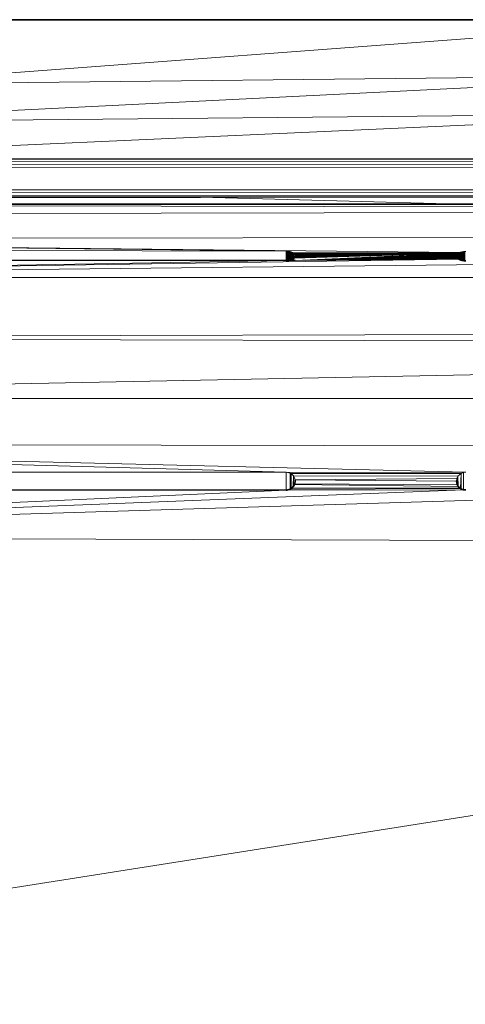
# Model space of a CAD drawing. Header units: inches. Extents: x 1 to 102, y 1 to 36.
# Tile 28 of 59: x 60.76 to 63.18, y 30.26 to 35.61. Entities that reach past the tile are written whole.
import ezdxf

# ---------------------------------------------------------------- set-up
doc = ezdxf.new("R2010")
doc.units = ezdxf.units.IN
doc.header["$MEASUREMENT"] = 0
doc.layers.add('Default', color=7, linetype='Continuous')

msp = doc.modelspace()

# ---------------------------------------------------------------- linework, layer by layer
at = {"layer": 'Default', "color": 251, "lineweight": 0, "true_color": 0x515151, "transparency": 33554687}
for p, q in [((64.5638, 35.6092), (59.8968, 35.2586)), ((60.6973, 35.6092), (64.5638, 35.6092)), ((63.1544, 34.607), (58.5923, 34.6065)), ((59.1101, 34.6435), (61.745, 34.6456)), ((61.745, 34.6456), (63.1544, 34.607))]:
    msp.add_line(p, q, dxfattribs=at).dxf.unprotected_set("ltscale", 0)
at = {"layer": 'Default', "color": 251, "lineweight": 0, "true_color": 0x4f4f4f, "transparency": 33554687}
for p, q in [((59.8968, 35.2586), (64.5638, 35.6092)), ((64.5638, 35.309), (59.8968, 35.2586))]:
    msp.add_line(p, q, dxfattribs=at).dxf.unprotected_set("ltscale", 0)
at = {"layer": 'Default', "color": 7, "lineweight": 35, "ltscale": 5.410699, "transparency": 33554687}
for p, q in [((64.5638, 35.6092), (60.6973, 35.6092)), ((58.5923, 34.6065), (63.1544, 34.607)), ((59.1101, 34.6435), (61.745, 34.6456)), ((61.745, 34.6456), (63.7149, 34.6472)), ((63.1544, 34.607), (63.1682, 34.6066)), ((63.1682, 34.6066), (63.7192, 34.6066)), ((62.2087, 34.3004), (60.3087, 34.3036)), ((62.2087, 34.3004), (62.2136, 34.3004)), ((62.2152, 34.3006), (62.2136, 34.3004)), ((62.2152, 34.3006), (62.2168, 34.3006)), ((62.2303, 34.3029), (62.2168, 34.3007)), ((62.2184, 34.3008), (62.2168, 34.3006)), ((62.2204, 34.3004), (62.2184, 34.3008)), ((62.2215, 34.3012), (62.2204, 34.3004)), ((62.223, 34.3014), (62.2215, 34.3012)), ((62.226, 34.302), (62.223, 34.3014)), ((62.2274, 34.3023), (62.226, 34.302)), ((62.2303, 34.3029), (62.2274, 34.3023)), ((62.2324, 34.3034), (62.2303, 34.3029)), ((62.2324, 34.3034), (62.2344, 34.304)), ((62.2357, 34.3044), (62.2344, 34.304)), ((62.2382, 34.3053), (62.2357, 34.3044)), ((62.2394, 34.3058), (62.2382, 34.3053)), ((62.2418, 34.3068), (62.2394, 34.3058)), ((62.2429, 34.3073), (62.2418, 34.3068)), ((62.2451, 34.3085), (62.2429, 34.3073)), ((62.2461, 34.3091), (62.2451, 34.3085)), ((62.2481, 34.3103), (62.2461, 34.3091)), ((62.2495, 34.3112), (62.2481, 34.3103)), ((62.2495, 34.3112), (62.2508, 34.3122)), ((62.2531, 34.3142), (62.2508, 34.3122)), ((62.255, 34.3165), (62.2531, 34.3142)), ((62.2566, 34.3187), (62.255, 34.3165)), ((62.2572, 34.3199), (62.2566, 34.3187)), ((62.2572, 34.3199), (62.2584, 34.3211)), ((62.2587, 34.3261), (62.2584, 34.3235)), ((62.2584, 34.3211), (62.2584, 34.3235)), ((63.1337, 34.3247), (63.1339, 34.3221)), ((63.1339, 34.3221), (63.1343, 34.3205)), ((63.1343, 34.3205), (63.1353, 34.318)), ((63.1353, 34.318), (63.1367, 34.3157)), ((63.1367, 34.3157), (63.1386, 34.3135)), ((63.1386, 34.3135), (63.1407, 34.3114)), ((63.1407, 34.3114), (63.1416, 34.3107)), ((63.1416, 34.3107), (63.1433, 34.3095)), ((63.1433, 34.3095), (63.1442, 34.3089)), ((63.1442, 34.3089), (63.1462, 34.3077)), ((63.1462, 34.3077), (63.1472, 34.3072)), ((63.1472, 34.3072), (63.1494, 34.3061)), ((63.1494, 34.3061), (63.1505, 34.3056)), ((63.1505, 34.3056), (63.1529, 34.3046)), ((63.1529, 34.3046), (63.1541, 34.3041)), ((63.1541, 34.3041), (63.1567, 34.3033)), ((63.1567, 34.3033), (63.158, 34.3029)), ((63.158, 34.3029), (63.1607, 34.3021)), ((63.1621, 34.3017), (63.1607, 34.3021)), ((63.1649, 34.3004), (63.1621, 34.3017)), ((63.1649, 34.3004), (63.1664, 34.3008)), ((63.1664, 34.3008), (63.1685, 34.3004)), ((63.1709, 34.3002), (63.1685, 34.3004)), ((63.174, 34.2998), (63.1709, 34.3002)), ((63.1755, 34.2996), (63.174, 34.2998)), ((63.1787, 34.2994), (63.1755, 34.2996)), ((63.1837, 34.2993), (63.1787, 34.2994)), ((62.2577, 33.1049), (62.2577, 33.1104)), ((62.2302, 33.0583), (62.2136, 33.0538)), ((62.2338, 33.0606), (62.2302, 33.0583)), ((62.2361, 33.0621), (62.2338, 33.0606)), ((62.2361, 33.0621), (62.2417, 33.0658)), ((62.2472, 33.0732), (62.2417, 33.0658)), ((62.249, 33.0757), (62.2472, 33.0732)), ((62.255, 33.0841), (62.249, 33.0757)), ((62.2566, 33.0884), (62.255, 33.0841)), ((62.2577, 33.1049), (62.2566, 33.0884)), ((63.1356, 33.0941), (63.1337, 33.1026)), ((63.136, 33.0926), (63.1356, 33.0941)), ((63.1391, 33.0815), (63.136, 33.0926)), ((63.1409, 33.0776), (63.1391, 33.0815)), ((63.1433, 33.0737), (63.1409, 33.0776)), ((63.1433, 33.0737), (63.1529, 33.0641)), ((63.1561, 33.0621), (63.1529, 33.0641)), ((63.158, 33.0609), (63.1561, 33.0621)), ((63.1607, 33.0592), (63.158, 33.0609)), ((63.1709, 33.0557), (63.1607, 33.0592)), ((63.174, 33.0547), (63.1709, 33.0557)), ((62.2087, 33.0536), (60.3087, 33.0552)), ((62.2136, 33.0538), (62.2087, 33.0536)), ((63.1837, 33.0546), (63.174, 33.0547))]:
    msp.add_line(p, q, dxfattribs=at)
at = {"layer": 'Default', "color": 251, "lineweight": 0, "true_color": 0x525252, "transparency": 33554687}
for p, q in [((64.5638, 35.309), (59.4966, 35.0535)), ((59.8968, 35.2586), (64.5638, 35.309)), ((64.5638, 35.0993), (59.106, 34.8533)), ((59.4966, 35.0535), (64.5638, 35.0993))]:
    msp.add_line(p, q, dxfattribs=at).dxf.unprotected_set("ltscale", 0)
at = {"layer": 'Default', "color": 251, "lineweight": 0, "true_color": 0x535353, "transparency": 33554687}
for p, q in [((59.4966, 35.0535), (64.5638, 35.309)), ((64.5638, 35.0993), (59.4966, 35.0535))]:
    msp.add_line(p, q, dxfattribs=at).dxf.unprotected_set("ltscale", 0)
at = {"layer": 'Default', "color": 7, "lineweight": 15, "ltscale": 5.410699, "transparency": 33554687}
for p, q in [((64.5638, 35.309), (59.8968, 35.2586)), ((59.4966, 35.0535), (64.5638, 35.0993)), ((64.5637, 34.8238), (59.0973, 34.8205)), ((64.5638, 34.8403), (59.0993, 34.8368)), ((64.5638, 34.8523), (59.1025, 34.8484)), ((64.5638, 34.8577), (59.106, 34.8533)), ((59.0968, 34.8037), (64.5637, 34.8068)), ((64.5632, 34.6865), (59.098, 34.6833)), ((64.5632, 34.6705), (59.0988, 34.6672)), ((64.5631, 34.6567), (59.1011, 34.6532)), ((70.7783, 34.575), (56.6966, 34.5498)), ((71.5573, 34.4375), (56.6966, 34.4168)), ((56.6966, 34.4168), (62.2087, 34.3521)), ((63.1505, 34.344), (56.6966, 34.4168)), ((60.3087, 34.3553), (62.2087, 34.3521)), ((62.2136, 34.3519), (62.2087, 34.3521)), ((62.2087, 34.3521), (62.2087, 34.3004)), ((62.2184, 34.3516), (62.2136, 34.3519)), ((62.2136, 34.3004), (62.2136, 34.3519)), ((62.223, 34.351), (62.2184, 34.3516)), ((62.2184, 34.3516), (62.2184, 34.3008)), ((62.2274, 34.3502), (62.223, 34.351)), ((62.223, 34.3014), (62.223, 34.351)), ((62.2317, 34.3491), (62.2274, 34.3502)), ((62.2274, 34.3502), (62.2274, 34.3023)), ((62.2357, 34.3479), (62.2317, 34.3491)), ((62.2324, 34.3034), (62.2317, 34.3491)), ((62.2394, 34.3465), (62.2357, 34.3479)), ((62.2357, 34.3479), (62.2357, 34.3044)), ((62.2429, 34.345), (62.2394, 34.3465)), ((62.2394, 34.3058), (62.2394, 34.3465)), ((62.2461, 34.3433), (62.2429, 34.345)), ((62.2429, 34.345), (62.2429, 34.3073)), ((62.249, 34.3414), (62.2461, 34.3433)), ((62.2461, 34.3433), (62.2461, 34.3091)), ((62.2461, 34.3433), (63.1472, 34.3423)), ((62.249, 34.3414), (63.1472, 34.3423)), ((62.249, 34.3392), (62.249, 34.3414)), ((62.2516, 34.3394), (62.249, 34.3392)), ((62.2516, 34.3394), (63.1472, 34.3423)), ((62.2516, 34.3394), (62.2538, 34.3373)), ((62.2531, 34.3142), (62.2516, 34.3394)), ((62.2531, 34.3142), (63.1442, 34.3405)), ((62.2538, 34.3373), (63.1472, 34.3423)), ((63.1442, 34.3405), (62.255, 34.3165)), ((62.2556, 34.3351), (63.1472, 34.3423)), ((62.257, 34.3328), (63.1472, 34.3423)), ((62.2577, 34.3187), (63.1442, 34.3405)), ((62.258, 34.3284), (63.1472, 34.3423)), ((63.1472, 34.3423), (62.258, 34.3303)), ((62.2584, 34.3235), (63.1472, 34.3423)), ((62.2584, 34.3003), (63.1442, 34.3405)), ((63.1442, 34.3405), (62.2584, 34.3211)), ((62.2584, 34.3013), (63.1442, 34.3405)), ((63.1472, 34.3423), (62.2587, 34.3261)), ((63.1442, 34.3405), (63.1416, 34.3386)), ((63.1472, 34.3423), (63.1442, 34.3405)), ((63.1442, 34.3405), (63.1442, 34.3089)), ((63.1505, 34.344), (63.1472, 34.3423)), ((63.1472, 34.3423), (63.1472, 34.3072)), ((63.1541, 34.3455), (63.1505, 34.344)), ((63.1505, 34.344), (63.1505, 34.3056)), ((63.158, 34.3468), (63.1541, 34.3455)), ((63.1541, 34.3455), (63.1541, 34.3041)), ((63.1621, 34.3479), (63.158, 34.3468)), ((63.158, 34.3468), (63.158, 34.3029)), ((63.1664, 34.3488), (63.1621, 34.3479)), ((63.1621, 34.3479), (63.1621, 34.3017)), ((63.1709, 34.3496), (63.1664, 34.3488)), ((63.1664, 34.3488), (63.1664, 34.3008)), ((63.1755, 34.3501), (63.1709, 34.3496)), ((63.1709, 34.3496), (63.1709, 34.3002)), ((63.1787, 34.3503), (63.1755, 34.3501)), ((63.1755, 34.3501), (63.1755, 34.2996)), ((63.1837, 34.3504), (63.1787, 34.3503)), ((63.1787, 34.3503), (63.1787, 34.2994)), ((56.6966, 34.209), (63.1442, 34.3089)), ((62.2087, 34.3004), (56.6966, 34.209)), ((62.2274, 34.3023), (62.2303, 34.3003)), ((62.2303, 34.3029), (62.2303, 34.3003)), ((62.2303, 34.3003), (62.2344, 34.3003)), ((62.2324, 34.3034), (62.2344, 34.3024)), ((62.2344, 34.304), (62.2382, 34.3015)), ((62.2344, 34.3024), (62.2344, 34.3003)), ((62.2344, 34.3024), (62.2382, 34.3003)), ((62.2344, 34.3003), (62.2382, 34.3003)), ((62.2382, 34.3053), (62.2382, 34.3015)), ((62.2382, 34.3015), (62.2418, 34.3017)), ((62.2382, 34.3015), (62.2382, 34.3003)), ((62.2382, 34.3003), (62.2418, 34.3003)), ((62.2394, 34.3058), (62.2418, 34.3043)), ((62.2418, 34.3043), (62.2418, 34.3017)), ((62.2451, 34.3018), (62.2418, 34.3043)), ((62.2418, 34.3017), (62.2451, 34.3018)), ((62.2418, 34.3017), (62.2418, 34.3003)), ((62.2418, 34.3003), (62.2451, 34.3003)), ((62.2451, 34.3045), (62.2451, 34.3018)), ((62.2451, 34.3018), (62.2481, 34.3019)), ((62.2451, 34.3003), (62.2481, 34.3019)), ((62.2451, 34.3018), (62.2451, 34.3003)), ((62.2451, 34.3003), (62.2481, 34.3003)), ((62.2481, 34.3046), (62.2481, 34.3019)), ((62.2481, 34.3019), (62.2508, 34.3032)), ((62.2481, 34.3019), (62.2508, 34.302)), ((62.2481, 34.3019), (62.2481, 34.3003)), ((62.2481, 34.3003), (62.2508, 34.3003)), ((62.249, 34.3392), (62.2495, 34.3112)), ((62.2508, 34.3032), (62.2508, 34.302)), ((62.2508, 34.3032), (62.2531, 34.3021)), ((62.2508, 34.302), (62.2508, 34.3003)), ((62.2508, 34.302), (62.2531, 34.3003)), ((62.2508, 34.3003), (62.2531, 34.3003)), ((62.255, 34.3165), (62.2531, 34.3142)), ((62.2531, 34.3021), (62.2531, 34.3049)), ((62.2531, 34.3049), (62.255, 34.3022)), ((62.2531, 34.3021), (62.255, 34.3022)), ((62.2531, 34.3003), (62.2531, 34.3021)), ((62.2531, 34.3003), (62.255, 34.3003)), ((62.2538, 34.3373), (62.2556, 34.3351)), ((62.2558, 34.3176), (62.255, 34.3165)), ((62.255, 34.3022), (62.255, 34.3003)), ((62.255, 34.3022), (62.2584, 34.3013)), ((62.255, 34.3003), (62.2584, 34.3013)), ((62.255, 34.3003), (62.2584, 34.3003)), ((62.2556, 34.3351), (62.257, 34.3328)), ((62.2556, 34.3351), (62.2556, 34.3332)), ((62.2556, 34.3332), (62.257, 34.331)), ((62.2556, 34.3332), (62.257, 34.3328)), ((62.2558, 34.3176), (62.2566, 34.3187)), ((62.2566, 34.3187), (62.2577, 34.3187)), ((62.257, 34.3328), (62.258, 34.3303)), ((62.257, 34.3328), (62.257, 34.331)), ((62.257, 34.331), (62.258, 34.3284)), ((62.258, 34.3221), (62.2572, 34.3199)), ((62.258, 34.3284), (62.258, 34.3303)), ((62.2587, 34.3261), (62.258, 34.3284)), ((62.2584, 34.3235), (62.258, 34.3221)), ((62.258, 34.3221), (62.2584, 34.3211)), ((62.2584, 34.3003), (63.1416, 34.3386)), ((62.2584, 34.3003), (63.1392, 34.3365)), ((62.2584, 34.3003), (63.1373, 34.3343)), ((63.1357, 34.3321), (62.2584, 34.3003)), ((62.2584, 34.3003), (63.1346, 34.3297)), ((63.1339, 34.3272), (62.2584, 34.3003)), ((62.2584, 34.3003), (63.1337, 34.3247)), ((63.1339, 34.3221), (62.2584, 34.3003)), ((62.2584, 34.3003), (63.1343, 34.3205)), ((62.2584, 34.3003), (63.1353, 34.318)), ((63.1367, 34.3157), (62.2584, 34.3003)), ((62.2584, 34.3003), (63.1386, 34.3135)), ((63.1407, 34.3114), (62.2584, 34.3003)), ((63.1416, 34.3107), (62.2584, 34.3003)), ((62.2584, 34.3003), (63.1442, 34.3089)), ((62.2584, 34.3051), (62.2584, 34.3013)), ((62.2584, 34.3013), (62.2584, 34.3003)), ((63.1339, 34.3272), (63.1337, 34.3247)), ((63.1346, 34.3297), (63.1339, 34.3272)), ((63.1357, 34.3321), (63.1346, 34.3297)), ((63.1357, 34.3302), (63.1346, 34.3297)), ((63.1373, 34.3343), (63.1357, 34.3321)), ((63.1373, 34.3343), (63.1357, 34.3302)), ((63.1392, 34.3365), (63.1373, 34.3343)), ((63.1392, 34.3365), (63.1386, 34.3135)), ((63.1416, 34.3386), (63.1392, 34.3365)), ((63.1416, 34.3386), (63.1416, 34.3107)), ((56.6966, 34.209), (71.5573, 34.2065)), ((71.5573, 33.9218), (56.6966, 33.8816)), ((71.5574, 33.8445), (56.6966, 33.8816)), ((56.6966, 33.5519), (72.5023, 33.5511)), ((63.1837, 33.1514), (56.6966, 33.3063)), ((62.2087, 33.1513), (56.6966, 33.3063)), ((72.4857, 33.2771), (56.6966, 33.3063)), ((60.3087, 33.1509), (62.2087, 33.1513)), ((62.2087, 33.1513), (62.2087, 33.0536)), ((62.2087, 33.1513), (62.231, 33.1458)), ((63.1709, 33.1498), (62.2087, 33.1513)), ((62.2302, 33.0583), (62.231, 33.1458)), ((62.231, 33.1458), (62.2338, 33.0606)), ((62.231, 33.1458), (62.2357, 33.1436)), ((63.158, 33.1445), (62.231, 33.1458)), ((62.2357, 33.1436), (63.158, 33.1445)), ((62.2357, 33.1436), (62.2361, 33.0621)), ((62.2357, 33.1436), (62.249, 33.1306)), ((62.249, 33.1306), (62.2472, 33.0732)), ((62.2535, 33.1208), (62.249, 33.1306)), ((62.249, 33.1306), (62.249, 33.0757)), ((63.1416, 33.129), (62.249, 33.1306)), ((62.2535, 33.1208), (62.2577, 33.1104)), ((63.1357, 33.1166), (62.2577, 33.1104)), ((62.2577, 33.1104), (63.1337, 33.1026)), ((63.1337, 33.1026), (63.1357, 33.1166)), ((63.1357, 33.1166), (63.1356, 33.0941)), ((63.1357, 33.1166), (63.1416, 33.129)), ((63.1416, 33.129), (63.1409, 33.0776)), ((63.1416, 33.129), (63.158, 33.1445)), ((63.1416, 33.129), (63.1433, 33.0737)), ((63.158, 33.1445), (63.1561, 33.0621)), ((63.1709, 33.1498), (63.158, 33.1445)), ((63.158, 33.1445), (63.158, 33.0609)), ((63.1709, 33.1498), (63.1837, 33.1514)), ((63.1709, 33.0557), (63.1709, 33.1498)), ((56.6966, 32.8007), (63.1709, 33.0557)), ((63.1709, 33.0557), (62.2136, 33.0538)), ((63.1561, 33.0621), (62.2302, 33.0583)), ((63.1529, 33.0641), (62.2417, 33.0658)), ((63.1433, 33.0737), (62.255, 33.0841)), ((63.1391, 33.0815), (62.2566, 33.0884)), ((62.2087, 33.0536), (56.6966, 32.8007)), ((56.6966, 32.8007), (72.5023, 32.7502))]:
    msp.add_line(p, q, dxfattribs=at)
at = {"layer": 'Default', "color": 251, "lineweight": 0, "true_color": 0x565656, "transparency": 33554687}
for p, q in [((59.106, 34.8533), (64.5638, 35.0993)), ((64.5638, 34.8523), (59.1025, 34.8484)), ((64.5638, 34.8577), (59.106, 34.8533)), ((59.106, 34.8533), (64.5638, 34.8577))]:
    msp.add_line(p, q, dxfattribs=at).dxf.unprotected_set("ltscale", 0)
at = {"layer": 'Default', "color": 8, "lineweight": 0, "true_color": 0x7c7c7c, "transparency": 33554687}
for p, q in [((59.0973, 34.8205), (64.5637, 34.8238)), ((64.5637, 34.8238), (59.0973, 34.8205)), ((64.5638, 34.8403), (59.0993, 34.8368)), ((59.0993, 34.8368), (64.5638, 34.8403)), ((59.1025, 34.8484), (64.5638, 34.8523)), ((64.5637, 34.8068), (59.0968, 34.8037))]:
    msp.add_line(p, q, dxfattribs=at).dxf.unprotected_set("ltscale", 0)
at = {"layer": 'Default', "color": 9, "lineweight": 0, "true_color": 0xcbcbcb, "transparency": 33554687}
for p, q in [((59.0968, 34.8037), (64.5637, 34.8068)), ((64.5632, 34.6865), (59.098, 34.6833)), ((56.6966, 32.8007), (72.5023, 32.7502)), ((72.5023, 32.7502), (56.7125, 30.2604)), ((56.7125, 30.2604), (72.5023, 32.7502))]:
    msp.add_line(p, q, dxfattribs=at).dxf.unprotected_set("ltscale", 0)
at = {"layer": 'Default', "color": 8, "lineweight": 0, "true_color": 0x818181, "transparency": 33554687}
for p, q in [((59.098, 34.6833), (64.5632, 34.6865)), ((64.5632, 34.6705), (59.0988, 34.6672))]:
    msp.add_line(p, q, dxfattribs=at).dxf.unprotected_set("ltscale", 0)
at = {"layer": 'Default', "color": 9, "lineweight": 0, "true_color": 0xc6c6c6, "transparency": 33554687}
for p, q in [((59.0988, 34.6672), (64.5632, 34.6705)), ((64.5631, 34.6567), (59.1011, 34.6532))]:
    msp.add_line(p, q, dxfattribs=at).dxf.unprotected_set("ltscale", 0)
at = {"layer": 'Default', "color": 251, "lineweight": 0, "true_color": 0x4c4c4c, "transparency": 33554687}
for p, q in [((58.5923, 34.6065), (63.1544, 34.607)), ((63.1544, 34.607), (63.1682, 34.6066)), ((70.7783, 34.575), (57.0069, 34.6065)), ((63.1682, 34.6066), (63.7192, 34.6066))]:
    msp.add_line(p, q, dxfattribs=at).dxf.unprotected_set("ltscale", 0)
at = {"layer": 'Default', "color": 253, "lineweight": 0, "true_color": 0xacacac, "transparency": 33554687}
for p, q in [((59.1011, 34.6532), (64.5631, 34.6567)), ((61.745, 34.6456), (59.1101, 34.6435)), ((63.7149, 34.6472), (61.745, 34.6456))]:
    msp.add_line(p, q, dxfattribs=at).dxf.unprotected_set("ltscale", 0)
at = {"layer": 'Default', "color": 251, "lineweight": 0, "true_color": 0x575757, "transparency": 33554687}
for p, q in [((61.745, 34.6456), (63.7149, 34.6472)), ((63.1544, 34.607), (61.745, 34.6456)), ((63.1682, 34.6066), (63.1544, 34.607)), ((63.7192, 34.6066), (63.1682, 34.6066))]:
    msp.add_line(p, q, dxfattribs=at).dxf.unprotected_set("ltscale", 0)
at = {"layer": 'Default', "color": 8, "lineweight": 0, "true_color": 0x717171, "transparency": 33554687}
for p, q in [((56.6966, 34.5498), (70.7783, 34.575)), ((71.5573, 34.4375), (56.6966, 34.4168))]:
    msp.add_line(p, q, dxfattribs=at).dxf.unprotected_set("ltscale", 0)
at = {"layer": 'Default', "color": 251, "lineweight": 0, "true_color": 0x545454, "transparency": 33554687}
for p, q in [((70.7783, 34.575), (56.6966, 34.5498)), ((57.0069, 34.6065), (70.7783, 34.575))]:
    msp.add_line(p, q, dxfattribs=at).dxf.unprotected_set("ltscale", 0)
at = {"layer": 'Default', "color": 252, "lineweight": 0, "true_color": 0x8a8a8a, "transparency": 33554687}
for p, q in [((56.6966, 34.4168), (71.5573, 34.4375)), ((63.1505, 34.344), (56.6966, 34.4168)), ((62.2087, 34.3521), (56.6966, 34.4168)), ((56.6966, 34.4168), (63.1505, 34.344)), ((62.2136, 34.3519), (62.2087, 34.3521)), ((62.2184, 34.3516), (62.2136, 34.3519)), ((62.223, 34.351), (62.2184, 34.3516)), ((62.2274, 34.3502), (62.223, 34.351)), ((62.2317, 34.3491), (62.2274, 34.3502)), ((62.2357, 34.3479), (62.2317, 34.3491)), ((62.2394, 34.3465), (62.2357, 34.3479)), ((62.2429, 34.345), (62.2394, 34.3465)), ((62.2461, 34.3433), (62.2429, 34.345)), ((63.1472, 34.3423), (62.2461, 34.3433)), ((63.1505, 34.344), (63.1472, 34.3423)), ((63.1541, 34.3455), (63.1505, 34.344)), ((63.158, 34.3468), (63.1541, 34.3455)), ((63.1621, 34.3479), (63.158, 34.3468)), ((63.1664, 34.3488), (63.1621, 34.3479)), ((63.1709, 34.3496), (63.1664, 34.3488)), ((63.1755, 34.3501), (63.1709, 34.3496)), ((63.1787, 34.3503), (63.1755, 34.3501)), ((63.1837, 34.3504), (63.1787, 34.3503)), ((62.2087, 34.3004), (56.6966, 34.209)), ((60.3087, 34.3036), (62.2087, 34.3004))]:
    msp.add_line(p, q, dxfattribs=at).dxf.unprotected_set("ltscale", 0)
at = {"layer": 'Default', "color": 251, "lineweight": 0, "true_color": 0x6a6a6a, "transparency": 33554687}
for p, q in [((56.6966, 34.4168), (62.2087, 34.3521)), ((62.2087, 34.3521), (60.3087, 34.3553)), ((62.2531, 34.3142), (63.1442, 34.3405)), ((63.1442, 34.3405), (62.2584, 34.3013)), ((63.1442, 34.3089), (56.6966, 34.209)), ((56.6966, 34.209), (63.1442, 34.3089)), ((56.6966, 34.209), (62.2087, 34.3004)), ((65.0837, 34.2974), (56.6966, 34.209)), ((62.2087, 34.3004), (62.2136, 34.3004)), ((62.2136, 34.3004), (62.2152, 34.3006)), ((62.2152, 34.3006), (62.2168, 34.3006)), ((62.2168, 34.3006), (62.2184, 34.3008)), ((62.2184, 34.3008), (62.2204, 34.3004)), ((62.2204, 34.3004), (62.2215, 34.3012)), ((62.2215, 34.3012), (62.223, 34.3014)), ((62.223, 34.3014), (62.226, 34.302)), ((62.226, 34.302), (62.2274, 34.3023)), ((62.2274, 34.3023), (62.2303, 34.3003)), ((62.2303, 34.3003), (62.2344, 34.3003)), ((62.2344, 34.3003), (62.2382, 34.3003)), ((62.2382, 34.3003), (62.2418, 34.3003)), ((62.2394, 34.3058), (62.2418, 34.3068)), ((62.2418, 34.3043), (62.2394, 34.3058)), ((62.2418, 34.3068), (62.2429, 34.3073)), ((62.2451, 34.3018), (62.2418, 34.3043)), ((62.2418, 34.3003), (62.2451, 34.3003)), ((62.2429, 34.3073), (62.2451, 34.3085)), ((62.2451, 34.3085), (62.2461, 34.3091)), ((62.2481, 34.3019), (62.2451, 34.3018)), ((62.2451, 34.3003), (62.2481, 34.3003)), ((62.2461, 34.3091), (62.2481, 34.3103)), ((62.2481, 34.3103), (62.2495, 34.3112)), ((62.2508, 34.3032), (62.2481, 34.3019)), ((62.2481, 34.3003), (62.2508, 34.3003)), ((62.2495, 34.3112), (62.2508, 34.3122)), ((62.2508, 34.3122), (62.2531, 34.3142)), ((62.2531, 34.3021), (62.2508, 34.3032)), ((62.2508, 34.3003), (62.2531, 34.3003)), ((62.255, 34.3022), (62.2531, 34.3049)), ((62.2531, 34.3049), (62.2531, 34.3021)), ((62.2531, 34.3003), (62.255, 34.3003)), ((62.2584, 34.3013), (62.255, 34.3022)), ((62.255, 34.3003), (62.2584, 34.3003)), ((62.2584, 34.3003), (63.1442, 34.3089)), ((63.1442, 34.3089), (63.1462, 34.3077)), ((63.1462, 34.3077), (63.1472, 34.3072)), ((63.1472, 34.3072), (63.1494, 34.3061)), ((63.1494, 34.3061), (63.1505, 34.3056)), ((63.1505, 34.3056), (63.1529, 34.3046)), ((63.1529, 34.3046), (63.1541, 34.3041)), ((63.1541, 34.3041), (63.1567, 34.3033)), ((63.1567, 34.3033), (63.158, 34.3029)), ((63.158, 34.3029), (63.1607, 34.3021)), ((63.1607, 34.3021), (63.1621, 34.3017)), ((63.1621, 34.3017), (63.1649, 34.3004)), ((63.1649, 34.3004), (63.1664, 34.3008)), ((63.1664, 34.3008), (63.1685, 34.3004)), ((63.1685, 34.3004), (63.1709, 34.3002)), ((63.1709, 34.3002), (63.174, 34.2998)), ((63.174, 34.2998), (63.1755, 34.2996)), ((63.1755, 34.2996), (63.1787, 34.2994)), ((63.1787, 34.2994), (63.1837, 34.2993))]:
    msp.add_line(p, q, dxfattribs=at).dxf.unprotected_set("ltscale", 0)
at = {"layer": 'Default', "color": 253, "lineweight": 0, "true_color": 0xb6b6b6, "transparency": 33554687}
for p, q in [((60.3087, 34.3553), (62.2087, 34.3521)), ((62.2087, 34.3521), (62.2087, 34.3004)), ((62.2087, 34.3004), (60.3087, 34.3036))]:
    msp.add_line(p, q, dxfattribs=at).dxf.unprotected_set("ltscale", 0)
at = {"layer": 'Default', "color": 253, "lineweight": 0, "true_color": 0xa4a4a4, "transparency": 33554687}
for p, q in [((56.6966, 34.209), (65.0837, 34.2974)), ((56.6966, 34.209), (71.5573, 34.2065)), ((71.5573, 34.2065), (56.6966, 34.209)), ((71.5573, 33.9218), (56.6966, 33.8816))]:
    msp.add_line(p, q, dxfattribs=at).dxf.unprotected_set("ltscale", 0)
at = {"layer": 'Default', "color": 253, "lineweight": 0, "true_color": 0xa9a9a9, "transparency": 33554687}
for p, q in [((56.6966, 33.8816), (71.5573, 33.9218)), ((71.5574, 33.8445), (56.6966, 33.8816))]:
    msp.add_line(p, q, dxfattribs=at).dxf.unprotected_set("ltscale", 0)
at = {"layer": 'Default', "color": 253, "lineweight": 0, "true_color": 0xb3b3b3, "transparency": 33554687}
for p, q in [((56.6966, 33.8816), (71.5574, 33.8445)), ((71.5574, 33.8445), (56.6966, 33.5519))]:
    msp.add_line(p, q, dxfattribs=at).dxf.unprotected_set("ltscale", 0)
at = {"layer": 'Default', "color": 253, "lineweight": 0, "true_color": 0xb4b4b4, "transparency": 33554687}
for p, q in [((56.6966, 33.5519), (71.5574, 33.8445)), ((72.5023, 33.5511), (56.6966, 33.5519))]:
    msp.add_line(p, q, dxfattribs=at).dxf.unprotected_set("ltscale", 0)
at = {"layer": 'Default', "color": 9, "lineweight": 0, "transparency": 33554687}
for p, q in [((56.6966, 33.5519), (72.5023, 33.5511)), ((72.4857, 33.2771), (56.6966, 33.3063))]:
    msp.add_line(p, q, dxfattribs=at).dxf.unprotected_set("ltscale", 0)
at = {"layer": 'Default', "color": 9, "lineweight": 0, "true_color": 0xc7c7c7, "transparency": 33554687}
for p, q in [((62.2087, 33.1513), (56.6966, 33.3063)), ((56.6966, 33.3063), (63.1837, 33.1514)), ((63.1837, 33.1514), (56.6966, 33.3063)), ((56.6966, 33.3063), (72.4857, 33.2771)), ((56.6966, 33.3063), (62.2087, 33.1513)), ((62.2087, 33.1513), (60.3087, 33.1509)), ((62.231, 33.1458), (62.2087, 33.1513)), ((62.2087, 33.1513), (63.1709, 33.1498)), ((63.1709, 33.1498), (62.2087, 33.1513)), ((63.158, 33.1445), (62.231, 33.1458)), ((62.2357, 33.1436), (63.158, 33.1445)), ((62.249, 33.1306), (62.2357, 33.1436)), ((63.1416, 33.129), (62.249, 33.1306)), ((62.2577, 33.1104), (63.1357, 33.1166)), ((63.1337, 33.1026), (62.2577, 33.1104)), ((62.2577, 33.1049), (62.2577, 33.1104)), ((62.2577, 33.1104), (63.1337, 33.1026)), ((63.1357, 33.1166), (63.1337, 33.1026)), ((63.158, 33.1445), (63.1416, 33.129)), ((63.1709, 33.1498), (63.158, 33.1445)), ((63.1837, 33.1514), (63.1709, 33.1498)), ((63.1709, 33.0557), (56.6966, 32.8007)), ((56.6966, 32.8007), (63.1709, 33.0557)), ((62.2136, 33.0538), (62.2302, 33.0583)), ((63.1709, 33.0557), (62.2136, 33.0538)), ((62.2136, 33.0538), (63.1709, 33.0557)), ((63.1561, 33.0621), (62.2302, 33.0583)), ((62.2302, 33.0583), (63.1561, 33.0621)), ((62.2302, 33.0583), (62.2338, 33.0606)), ((62.2338, 33.0606), (62.2361, 33.0621)), ((62.2361, 33.0621), (62.2417, 33.0658)), ((62.2417, 33.0658), (62.2472, 33.0732)), ((62.2417, 33.0658), (63.1529, 33.0641)), ((63.1529, 33.0641), (62.2417, 33.0658)), ((62.2472, 33.0732), (62.249, 33.0757)), ((62.249, 33.0757), (62.255, 33.0841)), ((62.255, 33.0841), (62.2566, 33.0884)), ((63.1433, 33.0737), (62.255, 33.0841)), ((62.255, 33.0841), (63.1433, 33.0737)), ((62.2566, 33.0884), (62.2577, 33.1049)), ((62.2566, 33.0884), (63.1391, 33.0815)), ((63.1391, 33.0815), (62.2566, 33.0884)), ((63.1337, 33.1026), (63.1356, 33.0941)), ((63.1356, 33.0941), (63.136, 33.0926)), ((63.136, 33.0926), (63.1391, 33.0815)), ((63.1391, 33.0815), (63.1409, 33.0776)), ((63.1409, 33.0776), (63.1433, 33.0737)), ((63.1433, 33.0737), (63.1529, 33.0641)), ((63.1529, 33.0641), (63.1561, 33.0621)), ((63.1561, 33.0621), (63.158, 33.0609)), ((63.158, 33.0609), (63.1607, 33.0592)), ((63.1607, 33.0592), (63.1709, 33.0557)), ((63.1709, 33.0557), (63.174, 33.0547)), ((65.0837, 33.0541), (56.6966, 32.8007)), ((62.2087, 33.0536), (56.6966, 32.8007)), ((56.6966, 32.8007), (62.2087, 33.0536)), ((60.3087, 33.0552), (62.2087, 33.0536)), ((62.2087, 33.0536), (62.2136, 33.0538)), ((63.174, 33.0547), (63.1837, 33.0546))]:
    msp.add_line(p, q, dxfattribs=at).dxf.unprotected_set("ltscale", 0)
at = {"layer": 'Default', "color": 8, "lineweight": 0, "true_color": 0x797979, "transparency": 33554687}
for p, q in [((60.3087, 33.1509), (62.2087, 33.1513)), ((62.2087, 33.1513), (62.2087, 33.0536)), ((62.2087, 33.0536), (60.3087, 33.0552))]:
    msp.add_line(p, q, dxfattribs=at).dxf.unprotected_set("ltscale", 0)
at = {"layer": 'Default', "color": 254, "lineweight": 0, "true_color": 0xcccccc, "transparency": 33554687}
for p, q in [((62.2535, 33.1208), (62.249, 33.1306)), ((62.249, 33.1306), (63.1416, 33.129)), ((62.2577, 33.1104), (62.2535, 33.1208)), ((63.1357, 33.1166), (62.2577, 33.1104)), ((63.1416, 33.129), (63.1357, 33.1166))]:
    msp.add_line(p, q, dxfattribs=at).dxf.unprotected_set("ltscale", 0)
at = {"layer": 'Default', "color": 9, "lineweight": 0, "true_color": 0xc8c8c8, "transparency": 33554687}
for p, q in [((56.6966, 32.8007), (65.0837, 33.0541)), ((72.5023, 32.7502), (56.6966, 32.8007))]:
    msp.add_line(p, q, dxfattribs=at).dxf.unprotected_set("ltscale", 0)

doc.saveas('drawing.dxf')
